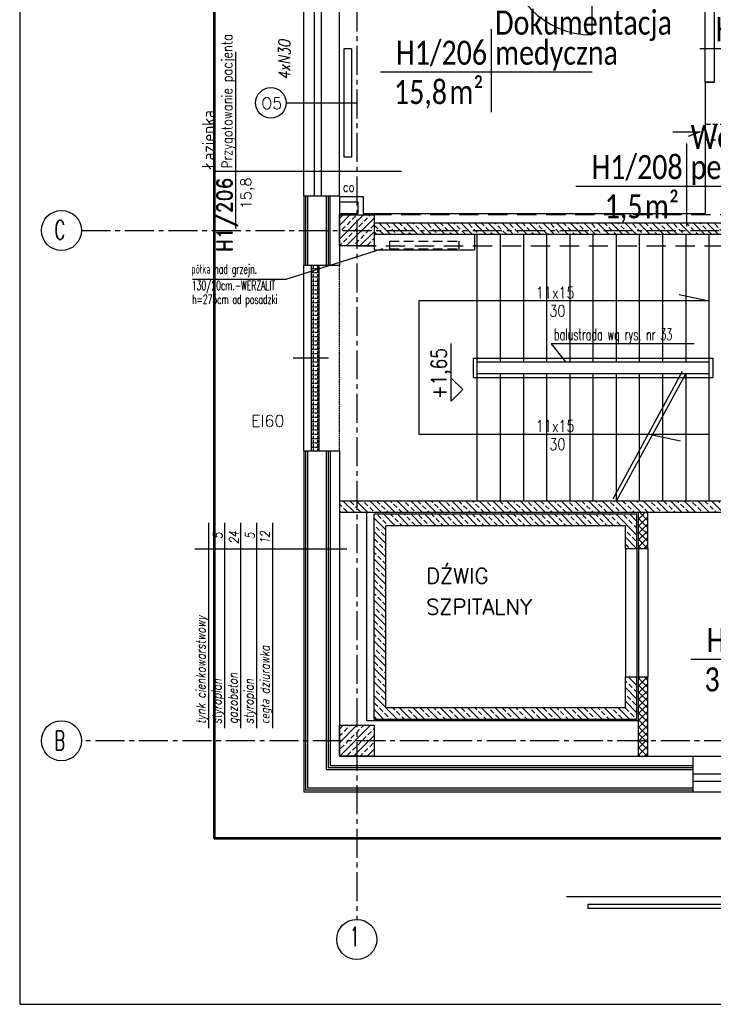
# Model space of a CAD drawing. Header units: millimetres. Extents: x 20447 to 23253, y -8211 to -4238.
# Tile 1 of 22: x 20447 to 21344, y -8146 to -6873. Entities that reach past the tile are written whole.
import ezdxf
from ezdxf.enums import TextEntityAlignment as Align

# ---------------------------------------------------------------- set-up
doc = ezdxf.new("R2010")
doc.units = ezdxf.units.MM
for name, pattern in [('CENTER2', [1.125, 0.75, -0.125, 0.125, -0.125]), ('DASHED', [0.75, 0.5, -0.25]), ('DASHED2', [0.375, 0.25, -0.125]), ('HIDDEN', [0.375, 0.25, -0.125]), ('HIDDEN2', [0.1875, 0.125, -0.0625])]:
    doc.linetypes.add(name, pattern=pattern)
doc.layers.add('__zakres', color=10, linetype='Continuous', lineweight=35)
doc.layers.add('ŚCIANY_STARE', color=250, linetype='Continuous', lineweight=25)
for name, color, linetype in [('_A_metki', 19, 'Continuous'), ('A_PRZEKROJE', 7, 'Continuous'), ('a_półki', 3, 'Continuous'), ('A_PÓŁKI_CO_OPIS', 251, 'Continuous'), ('DACH', 7, 'Continuous'), ('DOCIEPLENIE', 8, 'Continuous'), ('GRAWITACJE', 1, 'HIDDEN2'), ('KRESKOWANIE', 250, 'Continuous'), ('ML-grzejniki', 3, 'Continuous'), ('NAZWY_POM_', 7, 'Continuous'), ('NAZWY_POM_ARCHITEKTURA', 7, 'Continuous'), ('NAZWY_POM_TECHNOLOGIA', 7, 'Continuous'), ('OKNA', 250, 'Continuous'), ('okna wywietrzaki', 250, 'Continuous'), ('OKNA_OPIS', 7, 'Continuous'), ('OPISY_ARCHITEKTURA', 7, 'Continuous'), ('OSIE', 1, 'CENTER2'), ('PODCIAGI', 251, 'DASHED'), ('s-piony c.o', 1, 'Continuous'), ('SCIANY_WEWNETRZNE', 5, 'Continuous'), ('SCIANY_ZEWNĘTRZNE', 5, 'Continuous'), ('SCIANY_ŻELBETOWE', 250, 'Continuous'), ('SLUPY', 250, 'Continuous'), ('STOLDRZWI', 7, 'Continuous'), ('TABELKA', 7, 'Continuous'), ('TEKST', 6, 'Continuous'), ('WIDOK', 250, 'Continuous'), ('ściany_p.pożar_kresk', 1, 'Continuous')]:
    doc.layers.add(name, color=color, linetype=linetype)
doc.styles.add('MM', font='calibri.ttf', dxfattribs={"width": 0.6, "height": 15})
doc.styles.add('ROMAND', font='romand', dxfattribs={"height": 20})
doc.styles.add('ROMANS', font='ROMANS.shx', dxfattribs={"width": 0.6})
doc.linetypes.add('BATTING', pattern='A,0.0001,-0.1,[134,ltypeshp.shx,S=0.1,R=0,X=-0.1,Y=0],-0.2,[134,ltypeshp.shx,S=0.1,R=180,X=0.1,Y=0],-0.1', length=0.4001)
doc.linetypes.add('OGRODZENIE1', pattern='A,0.25,-0.1,[133,ltypeshp.shx,S=0.1,R=0,X=-0.1,Y=0],-0.1,1', length=1.45)
doc.linetypes.add('ZIGZAG', pattern='A,0.0001,-0.2,[131,ltypeshp.shx,S=0.2,R=0,X=-0.2,Y=0],-0.4,[131,ltypeshp.shx,S=0.2,R=180,X=0.2,Y=0],-0.2', length=0.8001)
pattern_1 = [(45, (19900.4064, -14118.922), (-4.490128, 4.490128), []), (135, (19900.4064, -14118.922), (-4.490128, -4.490128), [])]
pattern_2 = [(315, (20665.042, -7897.261), (8.83883, 8.83883), []), (315, (20669.461, -7892.842), (8.83883, 8.83883), [6.25, -3.125])]
pattern_3 = [(315, (38061.459, -8976.495), (8.838835, 8.838835), []), (315, (38065.879, -8972.075), (8.838835, 8.838835), [6.25, -3.125])]
pattern_4 = [(45, (19900.4064, -14118.922), (-4.490128, 4.490128), []), (135, (19900.4064, -14118.922), (-4.490128, -4.490128), [])]

# ---------------------------------------------------------------- blocks, each defined once
blk = doc.blocks.new('OKNO_SCIANA_1X1')
for p, q in [((0.5, 1.5), (0.5, -0.5)), ((0, 1), (1, 1)), ((0, 0.7), (1, 0.7)), ((0, 0.5), (1, 0.5)), ((0, 0), (1, 0))]:
    blk.add_line(p, q)
blk = doc.blocks.new('NR_POMIESZCZENIA')
for p, q in [((0, 33.1), (0, -38.5)), ((-92.9, 0), (193.2, 0))]:
    blk.add_line(p, q)
at = {"style": 'ROMAND', "width": 0.9}
blk.add_attdef('205', text='', height=25, dxfattribs=at).set_placement((-10.2, 5.6), align=Align.RIGHT)
at = {"style": 'ROMANS', "width": 0.8}
for tag, p, height in [('SEKRETARIAT', (17.4, 5.6), 17), ('TERAKOTA', (16.1, -24.6), 12.5), ('FARBA', (17.6, -44.3), 12.5), ('SUFIT', (18.1, -63.8), 12.5)]:
    blk.add_attdef(tag, p, '', height=height, dxfattribs=at)
at = {"style": 'ROMANS'}
blk.add_attdef('25.50', text='', height=17, rotation=0.9, dxfattribs=at).set_placement((-10.3, -24.7), align=Align.RIGHT)
blk = doc.blocks.new('KOTA_RZUT')
for p, q in [((0, 0), (-15, 15)), ((-15, 15), (59.6, 15)), ((0, 0), (15, 15))]:
    blk.add_line(p, q)
at = {"style": 'ROMANS', "width": 0.8}
blk.add_attdef('POZIOM', text='', height=20, dxfattribs=at).set_placement((20.7, 21), align=Align.CENTER)
blk = doc.blocks.new('DRZWI_D18W_110')
for p, q in [((5, 12), (5, 122)), ((60, 40.8), (60, -28.8))]:
    blk.add_line(p, q)
for points in [[(0, 0), (5, 0), (5, 12), (0, 12)], [(115, 0), (120, 0), (120, 12), (115, 12)]]:
    blk.add_lwpolyline(points, close=True)
blk.add_arc((5, 12), 110, 0, 90)
blk = doc.blocks.new('*U1666')
at = {"layer": '_A_metki', "color": 1}
for points in [[(50, 21.37), (50, -20)], [(-5.26, 0), (100.46, 0)]]:
    blk.add_lwpolyline(points, dxfattribs=at)
at = {"layer": '_A_metki', "insert": (46.18, -4), "char_height": 12, "width": 19.7618, "attachment_point": 3, "line_spacing_factor": 0.8, "style": 'MM'}
blk.add_mtext('{\\W0.8;m²}', dxfattribs=at)
at = {"layer": '_A_metki', "style": 'MM', "width": 0.8}
for tag, p in [('NAZWA 1', (52, 15)), ('NAZWA 2', (52, 0))]:
    blk.add_attdef(tag, text='', height=12, dxfattribs=at).set_placement(p, align=Align.BOTTOM_LEFT)
for tag, p in [('nr pom.', (48, 0)), ('POW', (24.18, -21.08))]:
    blk.add_attdef(tag, text='', height=12, dxfattribs=at).set_placement(p, align=Align.BOTTOM_RIGHT)
blk.add_attdef('POW.', text='', height=12, dxfattribs=at).set_placement((28, -4), align=Align.TOP_RIGHT)
at = {"layer": '_A_metki', "style": 'MM', "oblique": 15, "width": 0.8}
blk.add_attdef('posadzka', text='', height=12, dxfattribs=at).set_placement((52, -4), align=Align.TOP_LEFT)

msp = doc.modelspace()

# ---------------------------------------------------------------- hatches: boundary and pattern name
at = {"layer": 'KRESKOWANIE'}
h = msp.add_hatch(dxfattribs=at)
h.set_pattern_fill('BRASS', color=256, scale=50, angle=45, style=0)
h.set_pattern_definition([(45, (38061.459, -8976.495), (-8.838835, 8.838835), []), (45, (38057.04, -8972.075), (-8.838835, 8.838835), [6.25, -3.125])])
h.paths.add_polyline_path([(20882.5, -7125.5), (20860, -7125.5), (20860, -7145.5), (20882.5, -7145.5)])
h.paths.add_polyline_path([(20905, -7125.5), (20882.5, -7125.5), (20882.5, -7145.5), (20905, -7145.5)])
h.paths.add_polyline_path([(20905, -7145.5), (20882.5, -7145.5), (20882.5, -7165.5), (20905, -7165.5)])
h.paths.add_polyline_path([(20882.5, -7145.5), (20860, -7145.5), (20860, -7165.5), (20882.5, -7165.5)])
h = msp.add_hatch(dxfattribs=at)
h.set_pattern_fill('BRASS', color=256, scale=50, angle=315, style=0)
h.set_pattern_definition(pattern_2)
h.paths.add_polyline_path([(21412.5, -7145.5), (21412.5, -7135.5), (21042.5, -7135.5), (21042.5, -7145.5)])
h.paths.add_polyline_path([(21520, -7145.5), (21520, -7135.5), (21412.5, -7135.5), (21412.5, -7145.5)])
h.paths.add_polyline_path([(21520, -7150.5), (21520, -7145.5), (21412.5, -7145.5), (21412.5, -7150.5)])
h.paths.add_polyline_path([(21412.5, -7150.5), (21412.5, -7145.5), (21042.5, -7145.5), (21042.5, -7150.5)])
h.paths.add_polyline_path([(21042.5, -7150.5), (21042.5, -7145.5), (20957.5, -7145.5), (20957.5, -7150.5)])
h.paths.add_polyline_path([(21042.5, -7145.5), (21042.5, -7135.5), (20957.5, -7135.5), (20957.5, -7145.5)])
h.paths.add_polyline_path([(20905, -7135.5), (20905, -7145.5), (20957.5, -7145.5), (20957.5, -7135.5)])
h.paths.add_polyline_path([(20957.5, -7150.5), (20957.5, -7145.5), (20905, -7145.5), (20905, -7150.5)])
h = msp.add_hatch(dxfattribs=at)
h.set_pattern_fill('BRASS', color=256, scale=50, angle=315, style=0)
h.set_pattern_definition(pattern_3)
h.paths.add_polyline_path([(20882.5, -7510.5), (20882.5, -7495.5), (20860, -7495.5), (20860, -7510.5)])
h = msp.add_hatch(dxfattribs=at)
h.set_pattern_fill('BRASS', color=256, scale=50, angle=315, style=0)
h.set_pattern_definition(pattern_2)
h.paths.add_polyline_path([(20882.5, -7495.5), (20882.5, -7510.5), (21542.5, -7510.5), (21542.5, -7495.5)])
h = msp.add_hatch(dxfattribs=at)
h.set_pattern_fill('BRASS', color=256, scale=50, angle=315, style=0)
h.set_pattern_definition(pattern_3)
h.paths.add_polyline_path([(20905, -7512.5), (20905, -7777.5), (21245, -7777.5), (21245, -7722.7), (21230, -7722.7), (21230, -7762.5), (20920, -7762.5), (20920, -7527.5), (21230, -7527.5), (21230, -7556.7), (21245, -7556.7), (21245, -7512.5)])
h = msp.add_hatch(dxfattribs=at)
h.set_pattern_fill('BRASS', color=256, scale=50, angle=45, style=0)
h.set_pattern_definition([(45, (20665.042, -7897.212), (-8.83883, 8.83883), []), (45, (20660.622, -7892.793), (-8.83883, 8.83883), [6.25, -3.125])])
h.paths.add_polyline_path([(20882.5, -7785.5), (20860, -7785.5), (20860, -7805.4), (20882.5, -7805.4)])
h.paths.add_polyline_path([(20905, -7785.5), (20882.5, -7785.5), (20882.5, -7805.4), (20905, -7805.4)])
h.paths.add_polyline_path([(20905, -7805.4), (20882.5, -7805.4), (20882.5, -7825.5), (20905, -7825.5)])
h.paths.add_polyline_path([(20882.5, -7805.4), (20860, -7805.4), (20860, -7825.5), (20882.5, -7825.5)])
at = {"layer": 'OKNA'}
h = msp.add_hatch(dxfattribs=at)
h.set_pattern_fill('ANGLE', color=256, scale=20, angle=90, style=0)
h.set_pattern_definition([(90, (25413.505, 6703.482), (-5.5, 3e-16), [4, -1.5]), (180, (25413.505, 6703.482), (-7e-16, -5.5), [4, -1.5])])
h.paths.add_polyline_path([(20824, -7190.5), (20824, -7430.5), (20834, -7430.5), (20834, -7190.5)])
at = {"layer": 'ściany_p.pożar_kresk', "ltscale": 50}
h = msp.add_hatch(dxfattribs=at)
h.set_pattern_fill('NET', color=256, scale=2, angle=45, style=0)
h.set_pattern_definition(pattern_1)
h.paths.add_polyline_path([(21259, -7510.5), (21247, -7510.5), (21247, -7556.7), (21259, -7556.7)])
h = msp.add_hatch(dxfattribs=at)
h.set_pattern_fill('NET', color=256, scale=2, angle=45, style=0)
h.set_pattern_definition(pattern_1)
h.paths.add_polyline_path([(21259, -7510.5), (21247, -7510.5), (21247, -7556.7), (21259, -7556.7)])
h = msp.add_hatch(dxfattribs=at)
h.set_pattern_fill('NET', color=256, scale=2, angle=45, style=0)
h.set_pattern_definition(pattern_4)
h.paths.add_polyline_path([(21259, -7510.5), (21247, -7510.5), (21247, -7556.7), (21259, -7556.7)])
h = msp.add_hatch(dxfattribs=at)
h.set_pattern_fill('NET', color=256, scale=2, angle=45, style=0)
h.set_pattern_definition(pattern_1)
h.paths.add_polyline_path([(21259, -7722.7), (21247, -7722.7), (21247, -7785.5), (21259, -7785.5)])
h.paths.add_polyline_path([(21259, -7785.5), (21247, -7785.5), (21247, -7805.5), (21259, -7805.5)])
h.paths.add_polyline_path([(21259, -7805.5), (21247, -7805.5), (21247, -7825.4), (21259, -7825.4)])
h = msp.add_hatch(dxfattribs=at)
h.set_pattern_fill('NET', color=256, scale=2, angle=45, style=0)
h.set_pattern_definition(pattern_1)
h.paths.add_polyline_path([(21259, -7722.7), (21247, -7722.7), (21247, -7785.5), (21259, -7785.5)])
h.paths.add_polyline_path([(21259, -7785.5), (21247, -7785.5), (21247, -7805.5), (21259, -7805.5)])
h.paths.add_polyline_path([(21259, -7805.5), (21247, -7805.5), (21247, -7825.4), (21259, -7825.4)])
h = msp.add_hatch(dxfattribs=at)
h.set_pattern_fill('NET', color=256, scale=2, angle=45, style=0)
h.set_pattern_definition(pattern_4)
h.paths.add_polyline_path([(21259, -7722.7), (21247, -7722.7), (21247, -7785.5), (21259, -7785.5)])
h.paths.add_polyline_path([(21259, -7785.5), (21247, -7785.5), (21247, -7805.5), (21259, -7805.5)])
h.paths.add_polyline_path([(21259, -7805.5), (21247, -7805.5), (21247, -7825.4), (21259, -7825.4)])

# ---------------------------------------------------------------- linework, layer by layer
at = {"layer": '__zakres', "linetype": 'OGRODZENIE1', "lineweight": 53, "ltscale": 40}
msp.add_lwpolyline([(20698.6, -4354), (21918.7, -4344.4), (21912.5, -5443), (22388.9, -5450.1), (22388.9, -5862), (22577.5, -5862), (22577.5, -6180.2), (22433.5, -6180.2), (22433.5, -6436.3), (22810.2, -6436.3), (22810.2, -7932.1), (20698.6, -7932.1), (20698.6, -4354)], dxfattribs=at)
at = {"layer": 'A_PRZEKROJE', "ltscale": 50}
msp.add_line((20869.7, -7557.6), (20673, -7557.6), dxfattribs=at)
at = {"layer": 'a_półki', "ltscale": 25}
for p, q in [((21034.7, -7150.5), (21034.7, -7170.5)), ((20905, -7165.5), (20905, -7170.5))]:
    msp.add_line(p, q, dxfattribs=at)
at = {"layer": 'a_półki'}
msp.add_line((20905, -7170.5), (21034.7, -7170.5), dxfattribs=at)
at = {"layer": 'A_PÓŁKI_CO_OPIS', "linetype": 'Continuous'}
for p in [(20915.7, -7169.2), (20669.9, -7208.7)]:
    msp.add_line(p, (20792, -7208.7), dxfattribs=at)
at = {"layer": 'DACH', "color": 9}
for p, q in [((21381.5, -8007.5), (21154, -8007.5)), ((21381.5, -8017.5), (21181.5, -8017.5)), ((21181.5, -8017.5), (21181.5, -8022.5)), ((21381.5, -8022.5), (21181.5, -8022.5))]:
    msp.add_line(p, q, dxfattribs=at)
at = {"layer": 'DOCIEPLENIE', "linetype": 'BATTING', "ltscale": 0.2}
for p, q in [((20814, -7100.5), (20814, -7190.5)), ((20842.9, -7100.5), (20842.9, -7190.5)), ((20847.9, -7100.5), (20847.9, -7190.5))]:
    msp.add_line(p, q, dxfattribs=at)
at = {"layer": 'DOCIEPLENIE', "linetype": 'ZIGZAG', "ltscale": 5}
for p, q in [((20816.4, -7100.5), (20816.4, -7190.5)), ((20845.4, -7100.5), (20845.4, -7190.5)), ((20816.4, -7430.5), (20816.4, -7869)), ((20845.4, -7430.5), (20845.4, -7840)), ((20845.4, -7840), (21317.4, -7840)), ((20816.4, -7869), (21317.4, -7869))]:
    msp.add_line(p, q, dxfattribs=at)
at = {"layer": 'DOCIEPLENIE'}
for p, q in [((20814, -7430.5), (20814, -7871.5)), ((20843, -7430.5), (20843, -7842.5)), ((20848, -7430.5), (20848, -7837.5)), ((20843, -7842.5), (21317.5, -7842.5)), ((20848, -7837.5), (21317.5, -7837.5)), ((20814, -7871.5), (21317.5, -7871.4))]:
    msp.add_line(p, q, dxfattribs=at)
at = {"layer": 'GRAWITACJE', "linetype": 'HIDDEN2', "ltscale": 50}
for p, q in [((21565, -7008.5), (21333, -7008.5)), ((21525, -7028.5), (21333, -7028.5))]:
    msp.add_line(p, q, dxfattribs=at)
at = {"layer": 'GRAWITACJE', "color": 3, "linetype": 'Continuous'}
for p, q in [((21291.4, -7018.1), (21326.9, -7018.1)), ((21326.9, -7018.1), (21311.1, -7023.9))]:
    msp.add_line(p, q, dxfattribs=at)
at = {"layer": 'ML-grzejniki', "ltscale": 50}
for p, q in [((20865.7, -6910.5), (20865.7, -7050.5)), ((20875.7, -6910.5), (20865.7, -6910.5)), ((20875.7, -6910.5), (20875.7, -7050.5)), ((20875.7, -7050.5), (20865.7, -7050.5))]:
    msp.add_line(p, q, dxfattribs=at)
at = {"layer": 'ML-grzejniki', "linetype": 'DASHED2', "ltscale": 50}
for p, q in [((20924.7, -7159.2), (20924.7, -7169.2)), ((20924.7, -7159.2), (21014.7, -7159.2)), ((20924.7, -7169.2), (21014.7, -7169.2)), ((21014.7, -7159.2), (21014.7, -7169.2))]:
    msp.add_line(p, q, dxfattribs=at)
at = {"layer": 'NAZWY_POM_ARCHITEKTURA'}
msp.add_line((20705.3, -7068.9), (20940.5, -7068.9), dxfattribs=at)
at = {"layer": 'OKNA'}
for p, q in [((20824, -7430.5), (20824, -7190.5)), ((20834, -7430.5), (20834, -7190.5)), ((20846.1, -7310.5), (20800.1, -7310.5))]:
    msp.add_line(p, q, dxfattribs=at)
at = {"layer": 'OKNA_OPIS', "linetype": 'Continuous'}
msp.add_circle((20771.4, -6980.5), 19.8, dxfattribs=at)
at = {"layer": 'OPISY_ARCHITEKTURA', "ltscale": 50}
for p, q in [((21134.2, -7292), (21152.4, -7315.5)), ((21318.8, -7292), (21134.2, -7292))]:
    msp.add_line(p, q, dxfattribs=at)
at = {"layer": 'OPISY_ARCHITEKTURA'}
for p, q in [((20691.1, -7789.3), (20691.1, -7523.6)), ((20711.8, -7789.3), (20711.8, -7523.6)), ((20732.5, -7789.3), (20732.5, -7523.6)), ((20753.2, -7789.3), (20753.2, -7523.6)), ((20773.9, -7789.3), (20773.9, -7523.6))]:
    msp.add_line(p, q, dxfattribs=at)
at = {"layer": 'OSIE', "ltscale": 50}
for p, q in [((20882.5, -4319.3), (20882.5, -8036.6)), ((20882.5, -4319.3), (20882.5, -8036.6)), ((20526.5, -7145.5), (22719.5, -7145.5)), ((20526.5, -7145.5), (22719.5, -7145.5)), ((22719.5, -7805.5), (20526.5, -7805.5)), ((22719.5, -7805.5), (20526.5, -7805.5))]:
    msp.add_line(p, q, dxfattribs=at)
at = {"layer": 'PODCIAGI', "ltscale": 50}
for p, q in [((22540, -7125.5), (20900.1, -7125.5)), ((20882.5, -7165.5), (21868, -7165.5))]:
    msp.add_line(p, q, dxfattribs=at)
at = {"layer": 'SCIANY_WEWNETRZNE'}
for p, q in [((20860, -7101.5), (20891, -7101.5)), ((20891, -7101.5), (20891, -7123.5)), ((20860, -7108.5), (20884, -7108.5)), ((20884, -7108.5), (20884, -7123.5))]:
    msp.add_line(p, q, dxfattribs=at)
at = {"layer": 'SCIANY_ZEWNĘTRZNE'}
for p, q in [((20814, -7100.5), (20860, -7100.5)), ((20819, -7100.5), (20819, -7190.5)), ((20860, -7100.5), (20860, -7145.5)), ((20860, -7145.5), (20860, -7190.5)), ((20814, -7190.5), (20860, -7190.5)), ((20814, -7430.5), (20860, -7430.5)), ((20819, -7430.5), (20819, -7866.5)), ((20860, -7430.5), (20860, -7825.5)), ((20860, -7825.5), (21317.5, -7825.4)), ((21317.5, -7871.4), (21317.5, -7825.4)), ((20819, -7866.5), (21317.5, -7866.5))]:
    msp.add_line(p, q, dxfattribs=at)
at = {"layer": 'SCIANY_ŻELBETOWE'}
for p, q in [((20905, -7135.5), (21520, -7135.5)), ((20905, -7150.5), (21520, -7150.5)), ((21542.5, -7495.5), (20860, -7495.5)), ((21542.5, -7510.5), (20860, -7510.5)), ((21245, -7512.5), (20905, -7512.5)), ((20905, -7777.5), (20905, -7512.5)), ((21245, -7556.7), (21245, -7512.5)), ((21230, -7527.5), (20920, -7527.5)), ((20920, -7762.5), (20920, -7527.5)), ((21230, -7556.7), (21230, -7527.5)), ((21230, -7556.7), (21245, -7556.7)), ((21230, -7722.7), (21245, -7722.7)), ((21230, -7762.5), (21230, -7722.7)), ((21245, -7777.5), (21245, -7722.7)), ((20920, -7762.5), (21230, -7762.5)), ((20905, -7777.5), (21245, -7777.5))]:
    msp.add_line(p, q, dxfattribs=at)
at = {"layer": 'SLUPY'}
for points in [[(20860, -7125.5), (20905, -7125.5), (20905, -7165.5), (20860, -7165.5)], [(20860, -7785.5), (20905, -7785.5), (20905, -7825.5), (20860, -7825.5)], [(20860, -7785.5), (20905, -7785.5), (20905, -7825.5), (20860, -7825.5)]]:
    msp.add_lwpolyline(points, close=True, dxfattribs=at)
at = {"layer": 'TABELKA', "ltscale": 25}
for p, q in [((20446.6, -4237.5), (20446.6, -8146.4)), ((20447, -8146.4), (23217, -8146.4))]:
    msp.add_line(p, q, dxfattribs=at)
at = {"layer": 'TEKST'}
for centre in [(20500.6, -7145.5), (20500.6, -7805.5), (20882.5, -8062.5)]:
    msp.add_circle(centre, 25.9, dxfattribs=at)
at = {"layer": 'WIDOK'}
for p, q in [((21038, -7150.5), (21038, -7495.5)), ((21068, -7150.5), (21068, -7315.5)), ((21098, -7150.5), (21098, -7315.5)), ((21128, -7150.5), (21128, -7315.5)), ((21158, -7150.5), (21158, -7315.5)), ((21188, -7150.5), (21188, -7315.5)), ((21218, -7150.5), (21218, -7315.5)), ((21248, -7150.5), (21248, -7315.5)), ((21278, -7150.5), (21278, -7315.5)), ((21308, -7150.5), (21308, -7315.5)), ((21338, -7150.5), (21338, -7495.5)), ((20814, -7430.5), (20814, -7190.5)), ((21299.6, -7228.2), (21338, -7236.7)), ((21338, -7236.7), (20963, -7236.7)), ((20963, -7236.7), (20963, -7409.2)), ((21033, -7310.5), (21343, -7310.5)), ((21033, -7310.5), (21033, -7335.5)), ((21038, -7315.5), (21338, -7315.5)), ((21343, -7310.5), (21343, -7335.5)), ((21038, -7330.5), (21338, -7330.5)), ((21068, -7330.5), (21068, -7495.5)), ((21098, -7330.5), (21098, -7495.5)), ((21128, -7330.5), (21128, -7495.5)), ((21158, -7330.5), (21158, -7495.5)), ((21188, -7330.5), (21188, -7495.5)), ((21303.6, -7328.1), (21213.6, -7493.1)), ((21218, -7330.5), (21218, -7495.5)), ((21308, -7330.5), (21218, -7495.5)), ((21248, -7330.5), (21248, -7495.5)), ((21278, -7330.5), (21278, -7495.5)), ((21308, -7330.5), (21308, -7495.5)), ((21033, -7335.5), (21343, -7335.5)), ((21338, -7409.2), (20963, -7409.2)), ((21263, -7409.2), (21301.4, -7417.7)), ((20895, -7510.5), (20895, -7779.5)), ((21230, -7556.7), (21230, -7722.7)), ((21245, -7556.7), (21245, -7722.7)), ((21247, -7556.7), (21247, -7722.7)), ((21259, -7556.7), (21259, -7722.7)), ((20895, -7779.5), (21247, -7779.5))]:
    msp.add_line(p, q, dxfattribs=at)
at = {"layer": 'WIDOK', "linetype": 'HIDDEN'}
msp.add_line((20860, -7430.5), (20860, -7190.5), dxfattribs=at)
at = {"layer": 'ŚCIANY_STARE'}
for p, q in [((21333, -6953.5), (21333, -7123.5)), ((21333, -6953.5), (21345, -6953.5)), ((20860, -7123.5), (20884, -7123.5)), ((20891, -7123.5), (21333, -7123.5)), ((21247, -7556.7), (21247, -7510.5)), ((21259, -7556.7), (21259, -7510.5)), ((21247, -7556.7), (21259, -7556.7)), ((21247, -7825.5), (21247, -7722.7)), ((21247, -7722.7), (21259, -7722.7)), ((21259, -7825.5), (21259, -7722.7))]:
    msp.add_line(p, q, dxfattribs=at)
msp.add_lwpolyline([(21345, -6953.5), (21333, -6953.5), (21333, -6832.5), (21345, -6832.5), (21345, -6953.5)], dxfattribs=at)

# ---------------------------------------------------------------- block references
at = {"layer": '_A_metki'}
ref = msp.add_blockref('*U1666', (20926.7, -6940.5), dxfattribs=dict(at, xscale=2.592, yscale=2.592, zscale=2.592))
ref.add_attrib('NAZWA 2', 'medyczna', dxfattribs={"height": 31.1, "style": 'MM', "width": 0.8}).set_placement((21061.5, -6940.5), align=Align.BOTTOM_LEFT)
ref.add_attrib('NAZWA 1', 'Dokumentacja', dxfattribs={"height": 31.104, "style": 'MM', "width": 0.8}).set_placement((21061.5, -6901.6), align=Align.BOTTOM_LEFT)
ref.add_attrib('nr pom.', 'H1/206', dxfattribs={"height": 31.1, "style": 'MM', "width": 0.8}).set_placement((21051.1, -6940.5), align=Align.BOTTOM_RIGHT)
ref.add_attrib('POW.', '15,8', dxfattribs={"height": 31.1, "style": 'MM', "width": 0.8}).set_placement((20999.3, -6950.9), align=Align.TOP_RIGHT)
ref = msp.add_blockref('*U1666', (21340.1, -6910), dxfattribs=dict(at, xscale=2.592, yscale=2.592, zscale=2.592))
ref.add_attrib('NAZWA 2', 'Przedsionek', dxfattribs={"height": 31.104, "style": 'MM', "width": 0.8}).set_placement((21474.9, -6910), align=Align.BOTTOM_LEFT)
ref.add_attrib('nr pom.', 'H1/207', dxfattribs={"height": 31.1, "style": 'MM', "width": 0.8}).set_placement((21464.5, -6910), align=Align.BOTTOM_RIGHT)
ref.add_attrib('POW.', '3,9', dxfattribs={"height": 31.1, "style": 'MM', "width": 0.8}).set_placement((21412.7, -6920.3), align=Align.TOP_RIGHT)
ref = msp.add_blockref('*U1666', (21179.6, -7088.4), dxfattribs=dict(at, xscale=2.592, yscale=2.592, zscale=2.592))
ref.add_attrib('NAZWA 2', 'personel', dxfattribs={"height": 31.1, "style": 'MM', "width": 0.8}).set_placement((21314.4, -7088.4), align=Align.BOTTOM_LEFT)
ref.add_attrib('NAZWA 1', 'Wc D', dxfattribs={"height": 31.1, "style": 'MM', "width": 0.8}).set_placement((21314.4, -7049.5), align=Align.BOTTOM_LEFT)
ref.add_attrib('nr pom.', 'H1/208', dxfattribs={"height": 31.1, "style": 'MM', "width": 0.8}).set_placement((21304, -7088.4), align=Align.BOTTOM_RIGHT)
ref.add_attrib('POW.', '1,5', dxfattribs={"height": 31.1, "style": 'MM', "width": 0.8}).set_placement((21252.2, -7098.7), align=Align.TOP_RIGHT)
ref = msp.add_blockref('*U1666', (21328.4, -7700.2), dxfattribs=dict(at, xscale=2.592, yscale=2.592, zscale=2.592))
ref.add_attrib('NAZWA 2', 'windowy', dxfattribs={"height": 31.1, "style": 'MM', "width": 0.8}).set_placement((21463.2, -7700.2), align=Align.BOTTOM_LEFT)
ref.add_attrib('NAZWA 1', 'Hol', dxfattribs={"height": 31.1, "style": 'MM', "width": 0.8}).set_placement((21463.2, -7661.3), align=Align.BOTTOM_LEFT)
ref.add_attrib('nr pom.', 'H1/201', dxfattribs={"height": 31.1, "style": 'MM', "width": 0.8}).set_placement((21452.8, -7700.2), align=Align.BOTTOM_RIGHT)
ref.add_attrib('POW.', '36,5', dxfattribs={"height": 31.1, "style": 'MM', "width": 0.8}).set_placement((21401, -7710.6), align=Align.TOP_RIGHT)
at = {"layer": 'NAZWY_POM_', "rotation": 90}
msp.add_blockref('KOTA_RZUT', (21019.8, -7351.4), dxfattribs=at).add_auto_attribs({'POZIOM': '+1,65'})
at = {"layer": 'NAZWY_POM_ARCHITEKTURA'}
ref = msp.add_blockref('NR_POMIESZCZENIA', (20726, -7068.9), dxfattribs=dict(at, xscale=0.8000000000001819, yscale=0.8000000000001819, zscale=0.8000000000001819, rotation=90))
ref.add_attrib('205', 'H1/206', dxfattribs={"layer": '0', "height": 20, "rotation": 90, "style": 'ROMAND', "width": 0.9}).set_placement((20721.5, -7077.1), align=Align.RIGHT)
ref.add_attrib('25.50', '15,8', dxfattribs={"layer": '0', "height": 13.6, "rotation": 90.9, "style": 'ROMANS'}).set_placement((20745.8, -7077.1), align=Align.RIGHT)
ref.add_attrib('SEKRETARIAT', 'Przygotowanie pacjenta', (20721.5, -7064.9), dxfattribs={"layer": '0', "height": 13.6, "rotation": 90, "style": 'ROMANS', "width": 0.8})
at = {"layer": 'OKNA', "xscale": -239.9999999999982, "yscale": -46, "zscale": 239.9999999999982, "rotation": 270.0000000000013}
msp.add_blockref('OKNO_SCIANA_1X1', (20860, -7100.5), dxfattribs=at)
at = {"layer": 'OKNA', "xscale": 180, "yscale": -45.98806570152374, "zscale": 180}
msp.add_blockref('OKNO_SCIANA_1X1', (21317.5, -7825.5), dxfattribs=at)
at = {"layer": 'STOLDRZWI', "rotation": 180}
msp.add_blockref('DRZWI_D18W_110', (21191.5, -6770.5), dxfattribs=at)

# ---------------------------------------------------------------- texts
at = {"layer": 'A_PÓŁKI_CO_OPIS', "linetype": 'HIDDEN', "style": 'ROMANS', "width": 0.6}
for s, p in [('półka nad grzejn.', (20668.5, -7201.4)), ('130/20cm.-WERZALIT', (20669.3, -7222.6)), ('h=275cm od posadzki', (20669.6, -7240.6))]:
    msp.add_text(s, height=12, dxfattribs=at).set_placement(p)
at = {"layer": 'NAZWY_POM_ARCHITEKTURA', "style": 'ROMANS', "width": 0.8}
msp.add_text('Łazienka', height=17, rotation=90, dxfattribs=at).set_placement((20699.3, -7065.3))
at = {"layer": 'NAZWY_POM_TECHNOLOGIA', "style": 'ROMANS'}
for s, p in [('DŹWIG ', (20972.2, -7602.2)), ('SZPITALNY', (20972.2, -7642.4))]:
    msp.add_text(s, height=20, dxfattribs=at).set_placement(p)
at = {"layer": 'okna wywietrzaki', "style": 'ROMANS', "oblique": 10, "width": 0.8}
msp.add_text('4xN30', height=15, rotation=90, dxfattribs=at).set_placement((20789, -6949.9), align=Align.MIDDLE_LEFT)
at = {"layer": 'OKNA_OPIS', "linetype": 'Continuous', "style": 'ROMAND'}
for s, p in [('O5', (20759, -6988.5)), ('EI60', (20745.8, -7399.3))]:
    msp.add_text(s, height=15, dxfattribs=at).set_placement(p)
at = {"layer": 'OPISY_ARCHITEKTURA', "linetype": 'Continuous', "style": 'ROMANS', "width": 0.8}
for s, p in [('11x15', (21114.3, -7233.5)), ('30', (21131.8, -7257)), ('11x15', (21114.3, -7406)), ('30', (21131.8, -7429.5))]:
    msp.add_text(s, height=15, dxfattribs=at).set_placement(p)
at = {"layer": 'OPISY_ARCHITEKTURA', "ltscale": 50, "style": 'ROMANS', "width": 0.6}
msp.add_text('balustrada wg rys. nr 33', height=15, dxfattribs=at).set_placement((21137.5, -7287.5))
at = {"layer": 'OPISY_ARCHITEKTURA', "style": 'ROMANS', "oblique": 10, "width": 0.8}
for s, p in [('24', (20723.5, -7551.1)), ('12 ', (20763.6, -7551.1)), (' 5', (20702.8, -7551.1)), (' 5', (20744.2, -7551.1)), ('tynk cienkowarstwowy', (20680.8, -7783.9)), ('cegła dziurawka', (20763.6, -7783.9)), ('styropian', (20701.5, -7783.9)), ('gazobeton', (20722.2, -7783.9)), ('styropian', (20742.9, -7783.9))]:
    msp.add_text(s, height=12, rotation=90, dxfattribs=at).set_placement(p, align=Align.MIDDLE_LEFT)
at = {"layer": 's-piony c.o', "ltscale": 50, "style": 'ROMANS', "width": 0.8}
msp.add_text('co', height=12, dxfattribs=at).set_placement((20864.5, -7095.4))
msp.add_text('co', height=12, dxfattribs=at).set_placement((20864.5, -7095.4))
msp.add_text('co', height=12, dxfattribs=at).set_placement((20864.5, -7095.4))
at = {"layer": 'TEKST', "style": 'ROMANS', "width": 0.6}
for s, p in [('C', (20491.7, -7157.2)), ('B', (20491.7, -7817.7)), ('1', (20873.5, -8071.3))]:
    msp.add_text(s, height=25, dxfattribs=at).set_placement(p)

doc.saveas('drawing.dxf')
